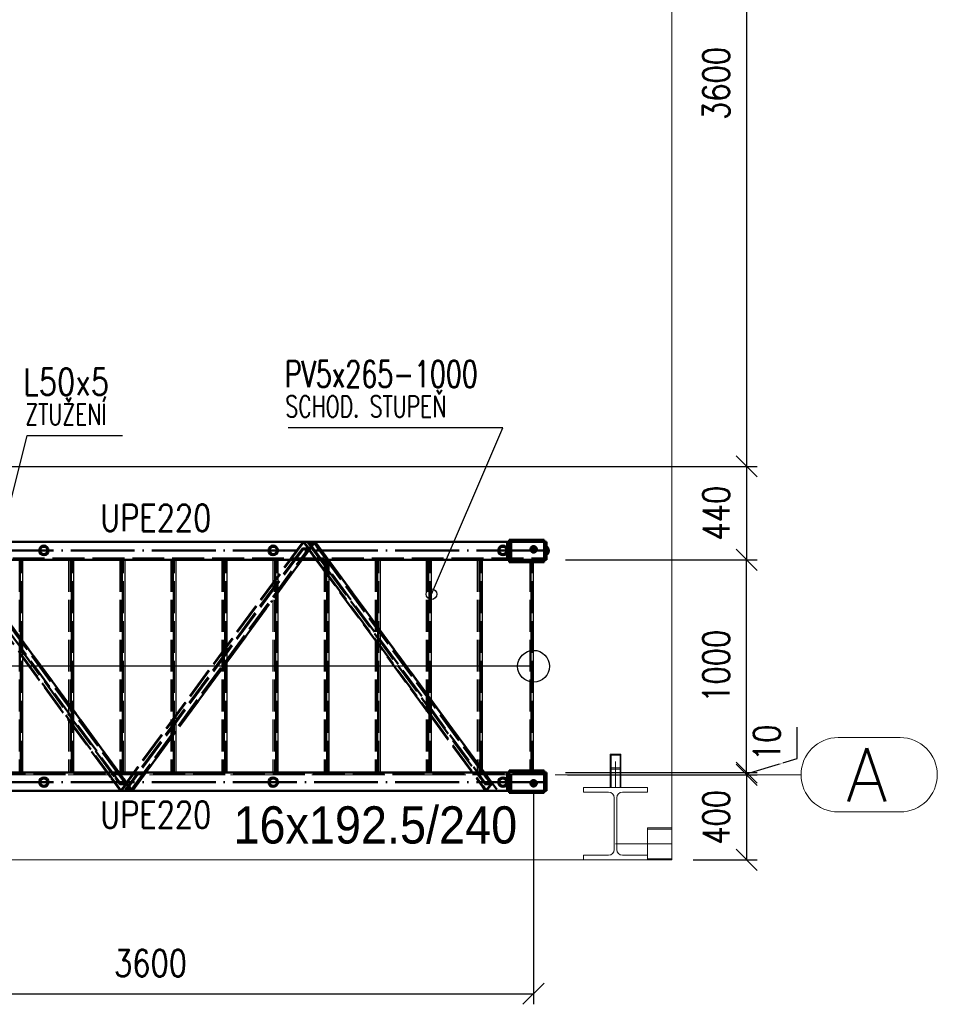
# Paper-space layout 'Layout1' of a CAD drawing. Extents: x -2 to 1033, y -36 to 596.
# Tile 34 of 89: x 171 to 257, y 383 to 476. Entities that reach past the tile are written whole.
import ezdxf

# ---------------------------------------------------------------- set-up
doc = ezdxf.new("R2010")
doc.units = 0
for name, pattern in [('ACAD_ISO02W100', [15, 12, -3]), ('ACAD_ISO04W100', [30.5, 24, -3, 0.5, -3]), ('HP_01_CER_B', [8, 5, -1, 1, -1])]:
    doc.linetypes.add(name, pattern=pattern)
doc.layers.get('0').update_dxf_attribs({"linetype": 'CONTINUOUS'})
doc.layers.get('DEFPOINTS').update_dxf_attribs({"color": 132, "linetype": 'CONTINUOUS'})
for name, color, linetype, lineweight in [('SS_1.ET-HALA_TaO-KCE_LEMOVANI', 9, 'CONTINUOUS', 13), ('SS_1.ET-HALA_TaO-LAVKA_+8.000m', 9, 'CONTINUOUS', 13), ('SS_1.ET-HALA_TaO-PODLAHA', 9, 'CONTINUOUS', 13), ('SS_1.ET-HALA_TaO-RASTR', 7, 'HP_01_CER_B', 13), ('SS_1.ET-HALA_TaO-SLOUP', 9, 'CONTINUOUS', 13), ('SS_2.ET-HALA_TaO-VESTAVBA_A1÷B2-SCHODISTE', 14, 'CONTINUOUS', 50), ('SS_2.ET-HALA_TaO-VESTAVBA_A1÷B2-SCHODISTE-PLECH', 90, 'CONTINUOUS', 25), ('SS_2.ET-HALA_TaO-VESTAVBA_A1÷B2-SCHODISTE-VYZTUHA', 132, 'CONTINUOUS', 50), ('SS_2.ET-HALA_TaO-VESTAVBA_A1÷B2-SCHODISTE-ZABRADLI', 40, 'CONTINUOUS', 50), ('SS_2.ET-HALA_TaO-VESTAVBA_A1÷B2-SCHODISTE-ZTUZENI', 162, 'CONTINUOUS', 50), ('SS_KOTY', 3, 'CONTINUOUS', 25), ('SS_POPIS_PROFILU', 13, 'CONTINUOUS', 25), ('SS_TEXT35', 2, 'CONTINUOUS', 35)]:
    doc.layers.add(name, color=color, linetype=linetype, lineweight=lineweight)
doc.styles.add('ARIAL', font='arial.ttf')
doc.styles.add('ROMANS', font='romans.shx', dxfattribs={"width": 0.8})
doc.styles.add('romans.shx', font='romans.shx', dxfattribs={"height": 5})
doc.linetypes.add('ZIGZAG', pattern='A,0.00254,-5.08,[131,ltypeshp.shx,S=5.08,R=0,X=-5.08,Y=0],-10.16,[131,ltypeshp.shx,S=5.08,R=180,X=5.08,Y=0],-5.08', length=20.32254)
doc.dimstyles.new('A-1_(2.5)_50AS', dxfattribs={"dimtxt": 2.5, "dimasz": 2, "dimexe": 1, "dimexo": 2, "dimgap": 0, "dimtad": 0, "dimdec": 1, "dimlfac": 50, "dimrnd": 1, "dimtxsty": 'ROMANS', "dimblk1": 'OBLIQUE', "dimblk2": 'OBLIQUE', "dimsah": 1, "dimcen": 2, "dimclrd": 256, "dimclre": 256, "dimclrt": 256, "dimadec": 1, "dimazin": 2, "dimtfac": 0.714286, "dimtdec": 1, "dimtmove": 0, "dimatfit": 3, "dimldrblk": 'OPEN', "dimfxl": 1, "dimtvp": 1.142857, "dimtfill": 1, "dimtolj": 1, "dimlwd": -1, "dimlwe": -1, "dimarcsym": 0})

# ---------------------------------------------------------------- blocks, each defined once
blk = doc.blocks.new('*U73')
at = {"color": 0, "linetype": 'ByBlock', "ltscale": 0.2}
blk.add_lwpolyline([(0, 0), (0, 48), (-2.121, 45.879), (0, 48), (2.121, 45.879)], dxfattribs=at)
blk.add_circle((0, 0), 1, dxfattribs=at)
blk = doc.blocks.new('_Oblique')
at = {"color": 0, "linetype": 'ByBlock', "lineweight": -2}
blk.add_line((-0.5, -0.5), (0.5, 0.5), dxfattribs=at)
blk = doc.blocks.new('*D74')
at = {"layer": 'DEFPOINTS', "color": 0, "transparency": 16777216}
for p in [(220.081, 425.102, -6151.552), (239.104, 425.102), (220.081, 405.102, -6151.552)]:
    blk.add_point(p, dxfattribs=at)
at = {"layer": 'SS_KOTY', "transparency": 16777216}
for p, q in [((222.081, 425.102), (240.104, 425.102)), ((239.104, 405.102), (239.104, 425.102)), ((222.081, 405.102), (240.104, 405.102))]:
    blk.add_line(p, q, dxfattribs=at)
at = {"layer": 'SS_KOTY', "transparency": 16777216, "xscale": 2, "yscale": 2, "zscale": 2}
for p, rotation in [((239.104, 425.102), 90), ((239.104, 405.102), 270)]:
    blk.add_blockref('_Oblique', p, dxfattribs=dict(at, rotation=rotation))
at = {"layer": 'SS_KOTY', "transparency": 16777216, "insert": (236.247, 415.102), "char_height": 2.5, "attachment_point": 5, "rotation": 90, "style": 'ROMANS', "bg_fill": 3, "box_fill_scale": 1.1, "bg_fill_color": 256, "bg_fill_true_color": 13158600, "bg_fill_transparency": 0}
blk.add_mtext('\\A1;1000', dxfattribs=at)
blk = doc.blocks.new('_OPEN')
at = {"color": 0, "linetype": 'ByBlock'}
for p, q in [((-1, 0.167), (0, 0)), ((0, 0), (-1, -0.167)), ((0, 0), (-1, 0))]:
    blk.add_line(p, q, dxfattribs=at)
blk = doc.blocks.new('*D75')
at = {"layer": 'DEFPOINTS', "color": 0, "transparency": 16777216}
for p in [(220.081, 405.102, -6151.552), (220.281, 404.902), (239.104, 404.902)]:
    blk.add_point(p, dxfattribs=at)
at = {"layer": 'SS_KOTY', "transparency": 16777216}
for p, q in [((243.854, 406.427), (243.854, 409.379)), ((239.104, 405.002), (243.854, 406.427)), ((222.081, 405.102), (240.104, 405.102)), ((222.281, 404.902), (240.104, 404.902)), ((239.104, 405.102), (239.104, 404.902))]:
    blk.add_line(p, q, dxfattribs=at)
at = {"layer": 'SS_KOTY', "transparency": 16777216, "insert": (240.997, 407.903), "char_height": 2.5, "attachment_point": 5, "rotation": 90, "style": 'ROMANS', "bg_fill": 3, "box_fill_scale": 1.1, "bg_fill_color": 256, "bg_fill_true_color": 13158600, "bg_fill_transparency": 0}
blk.add_mtext('\\A1;10', dxfattribs=at)
at = {"layer": 'SS_KOTY', "transparency": 16777216, "xscale": 2, "yscale": 2, "zscale": 2}
for p, rotation in [((239.104, 405.102), 90), ((239.104, 404.902), 270)]:
    blk.add_blockref('_Oblique', p, dxfattribs=dict(at, rotation=rotation))
blk = doc.blocks.new('*D76')
at = {"layer": 'DEFPOINTS', "color": 0, "transparency": 16777216}
for p in [(220.281, 404.902), (232.073, 396.902, -6112), (239.104, 396.902)]:
    blk.add_point(p, dxfattribs=at)
at = {"layer": 'SS_KOTY', "transparency": 16777216}
for p, q in [((222.281, 404.902), (240.104, 404.902)), ((239.104, 404.902), (239.104, 396.902)), ((234.073, 396.902), (240.104, 396.902))]:
    blk.add_line(p, q, dxfattribs=at)
at = {"layer": 'SS_KOTY', "transparency": 16777216, "xscale": 2, "yscale": 2, "zscale": 2}
for p, rotation in [((239.104, 404.902), 90), ((239.104, 396.902), 270)]:
    blk.add_blockref('_Oblique', p, dxfattribs=dict(at, rotation=rotation))
at = {"layer": 'SS_KOTY', "transparency": 16777216, "insert": (236.247, 400.902), "char_height": 2.5, "attachment_point": 5, "rotation": 90, "style": 'ROMANS', "bg_fill": 3, "box_fill_scale": 1.1, "bg_fill_color": 256, "bg_fill_true_color": 13158600, "bg_fill_transparency": 0}
blk.add_mtext('\\A1;400', dxfattribs=at)
blk = doc.blocks.new('*D77')
at = {"layer": 'DEFPOINTS', "color": 0, "transparency": 16777216}
for p in [(147.081, 405.102, -6093.5), (219.081, 405.102, -6151.15), (219.081, 384.32)]:
    blk.add_point(p, dxfattribs=at)
at = {"layer": 'SS_KOTY', "transparency": 16777216}
for p, q in [((147.081, 403.102), (147.081, 383.32)), ((219.081, 403.102), (219.081, 383.32)), ((147.081, 384.32), (219.081, 384.32))]:
    blk.add_line(p, q, dxfattribs=at)
at = {"layer": 'SS_KOTY', "transparency": 16777216, "xscale": 2, "yscale": 2, "zscale": 2, "rotation": 180}
blk.add_blockref('_Oblique', (147.081, 384.32), dxfattribs=at)
at = {"layer": 'SS_KOTY', "transparency": 16777216, "xscale": 2, "yscale": 2, "zscale": 2}
blk.add_blockref('_Oblique', (219.081, 384.32), dxfattribs=at)
at = {"layer": 'SS_KOTY', "transparency": 16777216, "insert": (183.081, 387.177), "char_height": 2.5, "attachment_point": 5, "style": 'ROMANS', "bg_fill": 3, "box_fill_scale": 1.1, "bg_fill_color": 256, "bg_fill_true_color": 13158600, "bg_fill_transparency": 0}
blk.add_mtext('\\A1;3600', dxfattribs=at)
blk = doc.blocks.new('*D86')
at = {"layer": 'DEFPOINTS', "color": 0, "transparency": 16777216}
for p in [(143.081, 505.902, -6031.8), (143.081, 433.902, -6089.55), (239.104, 433.902)]:
    blk.add_point(p, dxfattribs=at)
at = {"layer": 'SS_KOTY', "transparency": 16777216}
for p, q in [((145.081, 505.902), (240.104, 505.902)), ((239.104, 505.902), (239.104, 433.902)), ((145.081, 433.902), (240.104, 433.902))]:
    blk.add_line(p, q, dxfattribs=at)
at = {"layer": 'SS_KOTY', "transparency": 16777216, "xscale": 2, "yscale": 2, "zscale": 2}
for p, rotation in [((239.104, 505.902), 90), ((239.104, 433.902), 270)]:
    blk.add_blockref('_Oblique', p, dxfattribs=dict(at, rotation=rotation))
at = {"layer": 'SS_KOTY', "transparency": 16777216, "insert": (236.247, 469.902), "char_height": 2.5, "attachment_point": 5, "rotation": 90, "style": 'ROMANS', "bg_fill": 3, "box_fill_scale": 1.1, "bg_fill_color": 256, "bg_fill_true_color": 13158600, "bg_fill_transparency": 0}
blk.add_mtext('\\A1;3600', dxfattribs=at)
blk = doc.blocks.new('*D87')
at = {"layer": 'DEFPOINTS', "color": 0, "transparency": 16777216}
for p in [(143.081, 433.902, -6089.55), (220.081, 425.102, -6151.552), (239.104, 425.102)]:
    blk.add_point(p, dxfattribs=at)
at = {"layer": 'SS_KOTY', "transparency": 16777216}
for p, q in [((145.081, 433.902), (240.104, 433.902)), ((239.104, 433.902), (239.104, 425.102)), ((222.081, 425.102), (240.104, 425.102))]:
    blk.add_line(p, q, dxfattribs=at)
at = {"layer": 'SS_KOTY', "transparency": 16777216, "xscale": 2, "yscale": 2, "zscale": 2}
for p, rotation in [((239.104, 433.902), 90), ((239.104, 425.102), 270)]:
    blk.add_blockref('_Oblique', p, dxfattribs=dict(at, rotation=rotation))
at = {"layer": 'SS_KOTY', "transparency": 16777216, "insert": (236.247, 429.502), "char_height": 2.5, "attachment_point": 5, "rotation": 90, "style": 'ROMANS', "bg_fill": 3, "box_fill_scale": 1.1, "bg_fill_color": 256, "bg_fill_true_color": 13158600, "bg_fill_transparency": 0}
blk.add_mtext('\\A1;440', dxfattribs=at)

psp = doc.layouts.get("Layout1")

# ---------------------------------------------------------------- linework, layer by layer
at = {"layer": 'SS_1.ET-HALA_TaO-RASTR', "linetype": 'Continuous', "ltscale": 0.25}
for p, q in [((253.5214, 408.402), (247.7118, 408.402)), ((247.7118, 401.402), (253.5214, 401.402))]:
    psp.add_line(p, q, dxfattribs=at)
psp.add_arc((253.5214, 404.902), 3.5, 270, 90, dxfattribs=at)
at = {"layer": 'SS_2.ET-HALA_TaO-VESTAVBA_A1÷B2-SCHODISTE-ZTUZENI', "color": 3, "linetype": 'ACAD_ISO02W100', "ltscale": 0.25}
for p, q in [((170.7812, 416.8527), (170.8812, 416.7164)), ((170.8812, 416.7164), (175.5812, 410.3079)), ((170.7812, 416.3066), (170.8812, 416.1703)), ((209.1812, 411.2941), (209.2812, 411.1578)), ((175.5812, 410.3079), (175.6812, 410.1715)), ((209.1812, 410.8333), (209.2812, 410.697)), ((209.1812, 410.748), (209.2812, 410.6117)), ((175.5812, 409.8471), (175.6812, 409.7108))]:
    psp.add_line(p, q, dxfattribs=at)
at = {"layer": 'SS_POPIS_PROFILU', "color": 0, "linetype": 'ByBlock', "lineweight": -2}
psp.add_circle((209.4812, 421.8882), 0.5, dxfattribs=at)

# ---------------------------------------------------------------- block references
at = {"layer": 'SS_2.ET-HALA_TaO-VESTAVBA_A1÷B2-SCHODISTE-PLECH', "color": 7, "ltscale": 0.25, "xscale": 1.5, "yscale": 1.5, "zscale": 1.5, "rotation": 90}
psp.add_blockref('*U73', (219.0812, 415.102, -6151.15), dxfattribs=at)

# ---------------------------------------------------------------- texts
at = {"layer": 'SS_1.ET-HALA_TaO-RASTR', "color": 7, "style": 'romans.shx'}
psp.add_text('A', height=5, dxfattribs=at).set_placement((248.4687, 402.402))

# ---------------------------------------------------------------- dimensions: what is measured, and where the dimension line sits
at = {"layer": 'SS_KOTY'}
dim = psp.add_linear_dim(base=(239.1041, 433.902), p1=(143.0812, 505.902, -6031.8), p2=(143.0812, 433.902, -6089.55), angle=90, dimstyle='A-1_(2.5)_50AS', dxfattribs=at)
dim.commit()
dim.dimension.update_dxf_attribs({"geometry": '*D86', "text_midpoint": (236.2469, 469.902)})

# ---------------------------------------------------------------- next in the draw order: texts
at = {"layer": 'SS_POPIS_PROFILU', "color": 13, "style": 'romans.shx'}
for s, height, width, p in [('PV5x265-1000', 2.5, 0.7, (195.6866, 441.3344)), ('L50x5', 2.5, 0.8, (171.1196, 440.5916)), ('SCHOD. STUPEŇ', 2, 0.7, (195.7526, 438.5344)), ('ZTUŽENÍ', 2, 0.7, (171.3119, 437.7916))]:
    psp.add_text(s, height=height, dxfattribs=dict(at, width=width)).set_placement(p)

# ---------------------------------------------------------------- next in the draw order: dimensions: what is measured, and where the dimension line sits
at = {"layer": 'SS_KOTY'}
dim = psp.add_linear_dim(base=(239.1041, 425.102), p1=(220.0812, 405.102, -6151.5521), p2=(220.0812, 425.102, -6151.5521), angle=90, dimstyle='A-1_(2.5)_50AS', dxfattribs=at)
dim.commit()
dim.dimension.update_dxf_attribs({"geometry": '*D74', "text_midpoint": (236.2469, 415.102)})

# ---------------------------------------------------------------- next in the draw order: dimensions: what is measured, and where the dimension line sits
for base, p1, p2, picture, middle in [((239.1041, 425.102), (143.0812, 433.902, -6089.55), (220.0812, 425.102, -6151.5521), '*D87', (236.2469, 429.502)), ((239.1041, 404.902), (220.0812, 405.102, -6151.5521), (220.2812, 404.902), '*D75', (240.9969, 406.427))]:
    dim = psp.add_linear_dim(base=base, p1=p1, p2=p2, angle=90, dimstyle='A-1_(2.5)_50AS', override={"dimtmove": 1}, dxfattribs=at)
    dim.commit()
    dim.dimension.update_dxf_attribs({"geometry": picture, "text_midpoint": middle})

# ---------------------------------------------------------------- next in the draw order: linework, layer by layer
at = {"layer": 'SS_1.ET-HALA_TaO-LAVKA_+8.000m', "color": 5, "linetype": 'Continuous', "ltscale": 0.25}
for p, q in [((227.2812, 406.8491), (226.2812, 406.8491)), ((227.2012, 406.736), (226.3612, 406.736))]:
    psp.add_line(p, q, dxfattribs=at)
at = {"layer": 'SS_1.ET-HALA_TaO-RASTR', "linetype": 'Continuous', "ltscale": 0.25}
psp.add_arc((247.7118, 404.902), 3.5, 90, 270, dxfattribs=at)
at = {"layer": 'SS_2.ET-HALA_TaO-VESTAVBA_A1÷B2-SCHODISTE', "color": 1, "linetype": 'Continuous', "ltscale": 0.25}
for p, q in [((147.7046, 426.802), (220.0812, 426.802)), ((216.7812, 427.002), (220.0812, 427.002)), ((216.7812, 426.802), (216.7812, 427.002)), ((220.0812, 427.002), (220.0812, 426.802)), ((220.0812, 426.802), (220.2812, 426.802)), ((220.0812, 426.802), (220.0812, 426.447)), ((220.2812, 426.3932), (220.2812, 426.802)), ((147.7046, 425.102), (220.0812, 425.102)), ((220.0812, 425.557), (220.0812, 425.102)), ((220.0812, 425.102), (220.2812, 425.102)), ((220.0812, 425.102), (220.0812, 424.902)), ((220.2812, 425.102), (220.2812, 425.6107)), ((219.0812, 424.902), (220.0812, 424.902))]:
    psp.add_line(p, q, dxfattribs=at)
at = {"layer": 'SS_2.ET-HALA_TaO-VESTAVBA_A1÷B2-SCHODISTE', "color": 3, "linetype": 'ACAD_ISO02W100', "ltscale": 0.25}
for p, q in [((216.5995, 426.802), (216.5995, 425.102)), ((216.7812, 424.902), (216.7812, 426.802)), ((216.9831, 425.232), (216.9831, 426.802)), ((218.9427, 426.3419), (218.8042, 426.102)), ((218.8042, 426.102), (218.9427, 425.8621)), ((219.2197, 426.3419), (218.9427, 426.3419)), ((218.9427, 425.8621), (219.2197, 425.8621)), ((219.3582, 426.102), (219.2197, 426.3419)), ((219.2197, 425.8621), (219.3582, 426.102)), ((220.0812, 426.447), (220.0812, 425.557)), ((220.2812, 425.6107), (220.2812, 426.3932)), ((147.6202, 425.232), (220.0812, 425.232)), ((219.0812, 424.902), (216.7812, 424.902))]:
    psp.add_line(p, q, dxfattribs=at)
at = {"layer": 'SS_2.ET-HALA_TaO-VESTAVBA_A1÷B2-SCHODISTE', "color": 7, "linetype": 'ACAD_ISO04W100', "ltscale": 0.25}
for p, q in [((218.7812, 426.102), (219.3812, 426.102)), ((218.9212, 426.102), (219.2412, 426.102)), ((219.0812, 426.402), (219.0812, 425.802)), ((219.0812, 426.262), (219.0812, 425.942))]:
    psp.add_line(p, q, dxfattribs=at)
at = {"layer": 'SS_2.ET-HALA_TaO-VESTAVBA_A1÷B2-SCHODISTE', "color": 3, "linetype": 'ACAD_ISO02W100', "ltscale": 0.25}
for radius in [0.3, 0.18, 0.16]:
    psp.add_circle((219.0812, 426.102), radius, dxfattribs=at)
at = {"layer": 'SS_2.ET-HALA_TaO-VESTAVBA_A1÷B2-SCHODISTE-ZABRADLI', "color": 7, "linetype": 'ACAD_ISO04W100', "ltscale": 0.25}
psp.add_line((219.6994, 426.002), (147.4579, 426.002), dxfattribs=at)
at = {"layer": 'SS_2.ET-HALA_TaO-VESTAVBA_A1÷B2-SCHODISTE-ZABRADLI', "color": 3, "linetype": 'ACAD_ISO02W100', "ltscale": 0.25}
for p, q in [((172.636, 426.1723), (172.6021, 426.002)), ((172.6021, 426.002), (172.636, 425.8317)), ((172.7325, 426.3166), (172.636, 426.1723)), ((172.7021, 426.002), (172.7284, 426.134)), ((172.7284, 425.87), (172.7021, 426.002)), ((172.7284, 426.134), (172.8032, 426.2459)), ((172.8032, 425.758), (172.7284, 425.87)), ((172.7325, 426.3166), (172.8768, 426.4131)), ((172.8032, 426.2459), (172.9151, 426.3207)), ((173.0471, 426.447), (172.8768, 426.4131)), ((172.9151, 426.3207), (173.0471, 426.347)), ((173.2174, 426.4131), (173.0471, 426.447)), ((173.0471, 426.347), (173.1791, 426.3207)), ((173.1791, 426.3207), (173.2911, 426.2459)), ((173.2174, 426.4131), (173.3618, 426.3166)), ((173.2911, 426.2459), (173.3659, 426.134)), ((173.3659, 425.87), (173.2911, 425.758)), ((173.4582, 426.1723), (173.3618, 426.3166)), ((173.3659, 426.134), (173.3921, 426.002)), ((173.3921, 426.002), (173.3659, 425.87)), ((173.4921, 426.002), (173.4582, 426.1723)), ((173.4582, 425.8317), (173.4921, 426.002)), ((194.2028, 426.1723), (194.169, 426.002)), ((194.169, 426.002), (194.2028, 425.8317)), ((194.2993, 426.3166), (194.2028, 426.1723)), ((194.269, 426.002), (194.2952, 426.134)), ((194.2952, 425.87), (194.269, 426.002)), ((194.2952, 426.134), (194.37, 426.2459)), ((194.37, 425.758), (194.2952, 425.87)), ((194.2993, 426.3166), (194.4437, 426.4131)), ((194.37, 426.2459), (194.4819, 426.3207)), ((194.614, 426.447), (194.4437, 426.4131)), ((194.4819, 426.3207), (194.614, 426.347)), ((194.7843, 426.4131), (194.614, 426.447)), ((194.614, 426.347), (194.746, 426.3207)), ((194.746, 426.3207), (194.8579, 426.2459)), ((194.7843, 426.4131), (194.9286, 426.3166)), ((194.8204, 426.389), (194.7843, 426.4131)), ((194.8579, 426.2459), (194.9327, 426.134)), ((194.9327, 425.87), (194.8579, 425.758)), ((195.0251, 426.1723), (194.9286, 426.3166)), ((194.9327, 426.134), (194.959, 426.002)), ((194.959, 426.002), (194.9327, 425.87)), ((195.059, 426.002), (195.0251, 426.1723)), ((195.0251, 425.8317), (195.059, 426.002)), ((215.7697, 426.1723), (215.7358, 426.002)), ((215.7358, 426.002), (215.7697, 425.8317)), ((215.8661, 426.3166), (215.7697, 426.1723)), ((215.8358, 426.002), (215.8621, 426.134)), ((215.8621, 425.87), (215.8358, 426.002)), ((215.8621, 426.134), (215.9369, 426.2459)), ((215.9369, 425.758), (215.8621, 425.87)), ((215.8661, 426.3166), (216.0105, 426.4131)), ((215.9369, 426.2459), (216.0488, 426.3207)), ((216.1808, 426.447), (216.0105, 426.4131)), ((216.0488, 426.3207), (216.1808, 426.347)), ((216.3511, 426.4131), (216.1808, 426.447)), ((216.1808, 426.347), (216.3128, 426.3207)), ((216.3128, 426.3207), (216.4248, 426.2459)), ((216.3511, 426.4131), (216.4955, 426.3166)), ((216.3872, 426.389), (216.3511, 426.4131)), ((216.4248, 426.2459), (216.4995, 426.134)), ((216.4995, 425.87), (216.4248, 425.758)), ((216.5919, 426.1723), (216.4955, 426.3166)), ((216.4995, 426.134), (216.5258, 426.002)), ((216.5258, 426.002), (216.4995, 425.87)), ((216.6258, 426.002), (216.5919, 426.1723)), ((216.5919, 425.8317), (216.6258, 426.002)), ((172.636, 425.8317), (172.7325, 425.6873)), ((172.8768, 425.5909), (172.7325, 425.6873)), ((172.9151, 425.6832), (172.8032, 425.758)), ((172.8768, 425.5909), (173.0471, 425.557)), ((173.0471, 425.657), (172.9151, 425.6832)), ((173.1791, 425.6832), (173.0471, 425.657)), ((173.0471, 425.557), (173.2174, 425.5909)), ((173.2911, 425.758), (173.1791, 425.6832)), ((173.3618, 425.6873), (173.2174, 425.5909)), ((173.3618, 425.6873), (173.4582, 425.8317)), ((194.2028, 425.8317), (194.2993, 425.6873)), ((194.4437, 425.5909), (194.2993, 425.6873)), ((194.4819, 425.6832), (194.37, 425.758)), ((194.4076, 425.615), (194.4437, 425.5909)), ((194.4437, 425.5909), (194.614, 425.557)), ((194.614, 425.657), (194.4819, 425.6832)), ((194.746, 425.6832), (194.614, 425.657)), ((194.614, 425.557), (194.7843, 425.5909)), ((194.8579, 425.758), (194.746, 425.6832)), ((194.9286, 425.6873), (194.7843, 425.5909)), ((194.9286, 425.6873), (195.0251, 425.8317)), ((215.7697, 425.8317), (215.8661, 425.6873)), ((216.0105, 425.5909), (215.8661, 425.6873)), ((216.0488, 425.6832), (215.9369, 425.758)), ((215.9744, 425.615), (216.0105, 425.5909)), ((216.0105, 425.5909), (216.1808, 425.557)), ((216.1808, 425.657), (216.0488, 425.6832)), ((216.3128, 425.6832), (216.1808, 425.657)), ((216.1808, 425.557), (216.3511, 425.5909)), ((216.4248, 425.758), (216.3128, 425.6832)), ((216.4955, 425.6873), (216.3511, 425.5909)), ((216.4955, 425.6873), (216.5919, 425.8317))]:
    psp.add_line(p, q, dxfattribs=at)
at = {"layer": 'SS_2.ET-HALA_TaO-VESTAVBA_A1÷B2-SCHODISTE-ZABRADLI', "color": 7, "linetype": 'ACAD_ISO04W100', "ltscale": 0.25, "extrusion": (2.44929e-16, -1, -2.44929e-16)}
psp.add_arc((219.0612, 0, -426.002), 1.02, 0, 51.267481, dxfattribs=at)
at = {"layer": 'SS_2.ET-HALA_TaO-VESTAVBA_A1÷B2-SCHODISTE-ZABRADLI', "color": 1, "linetype": 'Continuous', "ltscale": 0.25}
psp.add_arc((220.0812, 426.002), 0.445, 270, 90, dxfattribs=at)
at = {"layer": 'SS_2.ET-HALA_TaO-VESTAVBA_A1÷B2-SCHODISTE-ZTUZENI', "color": 3, "linetype": 'ACAD_ISO02W100', "ltscale": 0.25}
for p, q in [((197.9187, 426.1855), (197.4072, 426.802)), ((197.8124, 426.389), (197.4697, 426.802)), ((197.9148, 426.802), (197.8579, 426.7335)), ((198.5405, 426.802), (197.9721, 426.117)), ((198.8433, 426.389), (198.5405, 426.802)), ((197.4124, 426.117), (197.3555, 426.1855)), ((197.9187, 426.1855), (197.3555, 426.1855)), ((197.9095, 426.117), (197.4124, 426.117)), ((197.868, 426.322), (197.8124, 426.389)), ((197.8579, 426.7335), (198.1106, 426.389)), ((198.421, 426.7335), (197.8579, 426.7335)), ((197.9012, 426.282), (197.868, 426.322)), ((198.0381, 426.117), (197.9012, 426.282)), ((198.421, 426.7335), (197.9095, 426.117)), ((197.9095, 426.117), (198.1992, 425.722)), ((197.9721, 426.117), (197.9095, 426.117)), ((197.9721, 426.117), (198.2618, 425.722)), ((198.0381, 426.117), (197.9721, 426.117)), ((198.1106, 426.389), (198.1221, 426.3732)), ((198.1221, 426.3732), (198.1891, 426.282)), ((198.1891, 426.282), (198.5998, 425.722)), ((198.6737, 426.389), (198.421, 426.7335)), ((198.7522, 426.282), (198.6737, 426.389)), ((199.1629, 425.722), (198.7522, 426.282)), ((198.9218, 426.282), (198.8433, 426.389)), ((199.3325, 425.722), (198.9218, 426.282)), ((164.017, 425.615), (175.5812, 409.8471)), ((198.1993, 425.722), (198.2286, 425.682)), ((198.2286, 425.682), (198.2777, 425.615)), ((198.2618, 425.722), (198.2912, 425.682)), ((198.2777, 425.615), (198.5586, 425.232)), ((198.2912, 425.682), (198.3403, 425.615)), ((198.3403, 425.615), (199.5812, 423.923)), ((198.5586, 425.232), (198.654, 425.102)), ((198.5998, 425.722), (198.6782, 425.615)), ((198.654, 425.102), (209.1812, 410.748)), ((198.6782, 425.615), (199.5812, 424.3838)), ((199.2414, 425.615), (199.1629, 425.722)), ((199.6176, 425.102), (199.2414, 425.615)), ((199.411, 425.615), (199.3325, 425.722)), ((199.6812, 425.0152), (199.6176, 425.102)), ((199.5812, 424.3838), (199.6812, 424.2474)), ((199.6812, 424.2474), (209.1812, 411.2941)), ((199.5812, 423.923), (199.6812, 423.7866)), ((199.6812, 423.7866), (209.1812, 410.8334))]:
    psp.add_line(p, q, dxfattribs=at)
at = {"layer": 'SS_POPIS_PROFILU', "color": 13}
for points in [[(209.4812, 421.8882), (216.1832, 437.5344), (196.0165, 437.5344)], [(167.5681, 421.2338), (171.4967, 436.7916), (180.4491, 436.7916)]]:
    psp.add_lwpolyline(points, dxfattribs=at)

# ---------------------------------------------------------------- next in the draw order: texts
at = {"layer": 'SS_POPIS_PROFILU', "color": 13, "style": 'romans.shx', "width": 0.8}
psp.add_text('UPE220', height=2.5, dxfattribs=at).set_placement((178.3389, 427.802))

# ---------------------------------------------------------------- next in the draw order: dimensions: what is measured, and where the dimension line sits
at = {"layer": 'SS_KOTY'}
dim = psp.add_linear_dim(base=(239.1041, 396.902), p1=(220.2812, 404.902), p2=(232.0726, 396.902, -6112), angle=90, dimstyle='A-1_(2.5)_50AS', override={"dimtmove": 1}, dxfattribs=at)
dim.commit()
dim.dimension.update_dxf_attribs({"geometry": '*D76', "text_midpoint": (236.2469, 400.902)})

# ---------------------------------------------------------------- next in the draw order: linework, layer by layer
at = {"layer": 'SS_1.ET-HALA_TaO-KCE_LEMOVANI', "color": 5, "linetype": 'Continuous', "ltscale": 0.25}
for p, q in [((232.0726, 399.902), (229.7812, 399.902)), ((229.7812, 399.902), (229.7812, 397.332)), ((229.7812, 396.902), (232.0726, 396.902))]:
    psp.add_line(p, q, dxfattribs=at)
at = {"layer": 'SS_1.ET-HALA_TaO-KCE_LEMOVANI', "color": 9, "linetype": 'ACAD_ISO02W100', "ltscale": 0.25}
for p, q in [((232.0726, 399.802), (229.7812, 399.802)), ((229.7812, 397.002), (232.0726, 397.002))]:
    psp.add_line(p, q, dxfattribs=at)
at = {"layer": 'SS_1.ET-HALA_TaO-KCE_LEMOVANI', "color": 9, "linetype": 'ZIGZAG', "ltscale": 0.25}
psp.add_line((232.0726, 396.902), (232.0726, 399.902), dxfattribs=at)
at = {"layer": 'SS_1.ET-HALA_TaO-KCE_LEMOVANI', "color": 9, "linetype": 'ACAD_ISO04W100', "ltscale": 0.25}
psp.add_line((226.7812, 398.402), (232.0726, 398.402), dxfattribs=at)
at = {"layer": 'SS_1.ET-HALA_TaO-LAVKA_+8.000m', "color": 5, "linetype": 'Continuous', "ltscale": 0.25}
for p, q in [((226.2812, 405.4349), (226.2812, 406.8491)), ((226.3612, 405.548), (226.3612, 406.736)), ((227.2012, 406.736), (227.2012, 405.548)), ((227.2812, 405.4349), (227.2812, 406.8491)), ((227.2012, 405.548), (226.3612, 405.548)), ((227.2812, 405.4349), (226.2812, 405.4349)), ((226.2812, 403.702), (226.2812, 405.4349)), ((227.2812, 403.702), (227.2812, 405.4349))]:
    psp.add_line(p, q, dxfattribs=at)
at = {"layer": 'SS_1.ET-HALA_TaO-LAVKA_+8.000m', "color": 9, "linetype": 'ACAD_ISO02W100', "ltscale": 0.25}
for p, q in [((226.3612, 405.548), (226.3612, 403.702)), ((227.2012, 403.702), (227.2012, 405.548))]:
    psp.add_line(p, q, dxfattribs=at)
at = {"layer": 'SS_1.ET-HALA_TaO-LAVKA_+8.000m', "color": 9, "linetype": 'ACAD_ISO04W100', "ltscale": 0.25}
psp.add_line((226.7812, 406.142), (226.7812, 403.702), dxfattribs=at)
at = {"layer": 'SS_1.ET-HALA_TaO-PODLAHA', "linetype": 'ZIGZAG', "ltscale": 0.25}
psp.add_line((232.0726, 399.902), (232.0726, 537.9573), dxfattribs=at)
at = {"layer": 'SS_1.ET-HALA_TaO-RASTR', "linetype": 'ACAD_ISO04W100', "ltscale": 0.25}
for p, q in [((237.0726, 404.902), (239.2118, 404.902)), ((239.2118, 404.902), (244.2118, 404.902))]:
    psp.add_line(p, q, dxfattribs=at)
at = {"layer": 'SS_1.ET-HALA_TaO-SLOUP', "color": 5, "linetype": 'Continuous', "ltscale": 0.25}
for p, q in [((229.7812, 403.702), (223.7812, 403.702)), ((223.7812, 403.702), (223.7812, 403.272)), ((229.7812, 403.702), (229.7812, 403.272)), ((223.7812, 403.272), (226.1212, 403.272)), ((226.6612, 402.732), (226.6612, 397.872)), ((226.9012, 397.872), (226.9012, 402.732)), ((227.4412, 403.272), (229.7812, 403.272)), ((226.1212, 397.332), (223.7812, 397.332)), ((223.7812, 397.332), (223.7812, 396.902)), ((229.7812, 397.332), (227.4412, 397.332)), ((229.7812, 397.332), (229.7812, 396.902)), ((223.7812, 396.902), (229.7812, 396.902))]:
    psp.add_line(p, q, dxfattribs=at)
at = {"layer": 'SS_1.ET-HALA_TaO-SLOUP', "color": 5, "linetype": 'Continuous', "ltscale": 0.25, "extrusion": (-2.99952e-32, 2.44929e-16, -1)}
for centre, start, end in [((-226.1212, 402.732), 90, 180), ((-227.4412, 402.732), 0, 90)]:
    psp.add_arc(centre, 0.54, start, end, dxfattribs=at)
at = {"layer": 'SS_1.ET-HALA_TaO-SLOUP', "color": 5, "linetype": 'Continuous', "ltscale": 0.25, "extrusion": (5.58111e-14, -1.34495e-13, -1)}
psp.add_arc((-226.1212, 397.872), 0.54, 180, 270, dxfattribs=at)
at = {"layer": 'SS_1.ET-HALA_TaO-SLOUP', "color": 5, "linetype": 'Continuous', "ltscale": 0.25, "extrusion": (-1.3474e-13, -5.55662e-14, -1)}
psp.add_arc((-227.4412, 397.872), 0.54, 270, 0, dxfattribs=at)

# ---------------------------------------------------------------- next in the draw order: dimensions: what is measured, and where the dimension line sits
at = {"layer": 'SS_KOTY'}
dim = psp.add_linear_dim(base=(219.0812, 384.32), p1=(147.0812, 405.102, -6093.5), p2=(219.0812, 405.102, -6151.15), dimstyle='A-1_(2.5)_50AS', dxfattribs=at)
dim.commit()
dim.dimension.update_dxf_attribs({"geometry": '*D77', "text_midpoint": (183.0812, 387.1771)})

# ---------------------------------------------------------------- next in the draw order: linework, layer by layer
at = {"layer": 'SS_1.ET-HALA_TaO-PODLAHA', "ltscale": 0.25}
psp.add_line((116.0812, 396.902), (223.7812, 396.902), dxfattribs=at)
at = {"layer": 'SS_1.ET-HALA_TaO-RASTR', "linetype": 'ACAD_ISO04W100', "ltscale": 0.25}
psp.add_line((99.1005, 404.902), (237.0726, 404.902), dxfattribs=at)
at = {"layer": 'SS_2.ET-HALA_TaO-VESTAVBA_A1÷B2-SCHODISTE', "color": 3, "linetype": 'ACAD_ISO02W100', "ltscale": 0.25}
for p, q in [((220.0812, 404.972), (147.6202, 404.972)), ((216.5995, 405.102), (216.5995, 403.402)), ((216.7812, 405.302), (219.0812, 405.302)), ((216.7812, 403.402), (216.7812, 405.302)), ((216.9831, 403.402), (216.9831, 404.972)), ((220.0812, 404.647), (220.0812, 403.757)), ((220.2812, 403.8107), (220.2812, 404.5932)), ((218.9427, 404.3419), (218.8042, 404.102)), ((218.8042, 404.102), (218.9427, 403.8621)), ((219.2197, 404.3419), (218.9427, 404.3419)), ((218.9427, 403.8621), (219.2197, 403.8621)), ((219.3582, 404.102), (219.2197, 404.3419)), ((219.2197, 403.8621), (219.3582, 404.102))]:
    psp.add_line(p, q, dxfattribs=at)
at = {"layer": 'SS_2.ET-HALA_TaO-VESTAVBA_A1÷B2-SCHODISTE', "color": 1, "linetype": 'Continuous', "ltscale": 0.25}
for p, q in [((220.0812, 405.102), (147.7046, 405.102)), ((220.0812, 405.302), (219.0812, 405.302)), ((220.0812, 405.302), (220.0812, 405.102)), ((220.2812, 405.102), (220.0812, 405.102)), ((220.0812, 405.102), (220.0812, 404.647)), ((220.2812, 404.5932), (220.2812, 405.102)), ((220.0812, 403.757), (220.0812, 403.402)), ((220.2812, 403.402), (220.2812, 403.8107)), ((220.0812, 403.402), (147.7046, 403.402)), ((216.7812, 403.202), (216.7812, 403.402)), ((216.7812, 403.202), (220.0812, 403.202)), ((220.2812, 403.402), (220.0812, 403.402)), ((220.0812, 403.402), (220.0812, 403.202))]:
    psp.add_line(p, q, dxfattribs=at)
at = {"layer": 'SS_2.ET-HALA_TaO-VESTAVBA_A1÷B2-SCHODISTE', "color": 7, "linetype": 'ACAD_ISO04W100', "ltscale": 0.25}
for p, q in [((218.7812, 404.102), (219.3812, 404.102)), ((218.9212, 404.102), (219.2412, 404.102)), ((219.0812, 404.402), (219.0812, 403.802)), ((219.0812, 404.262), (219.0812, 403.942))]:
    psp.add_line(p, q, dxfattribs=at)
at = {"layer": 'SS_2.ET-HALA_TaO-VESTAVBA_A1÷B2-SCHODISTE', "color": 3, "linetype": 'ACAD_ISO02W100', "ltscale": 0.25}
for radius in [0.3, 0.18, 0.16]:
    psp.add_circle((219.0812, 404.102), radius, dxfattribs=at)
at = {"layer": 'SS_2.ET-HALA_TaO-VESTAVBA_A1÷B2-SCHODISTE-PLECH', "color": 1, "linetype": 'Continuous', "ltscale": 0.25}
for p, q in [((171.0812, 405.102), (171.0812, 425.102)), ((175.8812, 405.102), (175.8812, 425.102)), ((180.6812, 405.102), (180.6812, 425.102)), ((185.4812, 405.102), (185.4812, 425.102)), ((190.2812, 405.102), (190.2812, 425.102)), ((195.0812, 405.102), (195.0812, 425.102)), ((199.8812, 405.102), (199.8812, 425.102)), ((204.6812, 405.102), (204.6812, 425.102)), ((209.4812, 405.102), (209.4812, 425.102)), ((214.2812, 405.102), (214.2812, 425.102)), ((219.0812, 405.102), (219.0812, 425.102))]:
    psp.add_line(p, q, dxfattribs=at)
at = {"layer": 'SS_2.ET-HALA_TaO-VESTAVBA_A1÷B2-SCHODISTE-PLECH', "color": 3, "linetype": 'ACAD_ISO02W100', "ltscale": 0.25}
for p, q in [((175.3812, 425.102), (175.3812, 405.102)), ((180.1812, 425.102), (180.1812, 405.102)), ((184.9812, 425.102), (184.9812, 405.102)), ((189.7812, 425.102), (189.7812, 405.102)), ((194.5812, 425.102), (194.5812, 405.102)), ((199.3812, 425.102), (199.3812, 405.102)), ((204.1812, 425.102), (204.1812, 405.102)), ((208.9812, 425.102), (208.9812, 405.102)), ((213.7812, 425.102), (213.7812, 405.102))]:
    psp.add_line(p, q, dxfattribs=at)
at = {"layer": 'SS_2.ET-HALA_TaO-VESTAVBA_A1÷B2-SCHODISTE-VYZTUHA', "color": 3, "linetype": 'ACAD_ISO02W100', "ltscale": 0.25}
for p, q in [((170.7812, 425.102), (170.7812, 405.102)), ((170.8812, 405.102), (170.8812, 425.102)), ((175.5812, 425.102), (175.5812, 405.102)), ((175.6812, 405.102), (175.6812, 425.102)), ((180.3812, 425.102), (180.3812, 405.102)), ((180.4812, 405.102), (180.4812, 425.102)), ((185.1812, 425.102), (185.1812, 405.102)), ((185.2812, 405.102), (185.2812, 425.102)), ((189.9812, 425.102), (189.9812, 405.102)), ((190.0812, 405.102), (190.0812, 425.102)), ((194.7812, 425.102), (194.7812, 405.102)), ((194.8812, 405.102), (194.8812, 425.102)), ((199.5812, 425.102), (199.5812, 405.102)), ((199.6812, 405.102), (199.6812, 425.102)), ((204.3812, 425.102), (204.3812, 405.102)), ((204.4812, 405.102), (204.4812, 425.102)), ((209.1812, 425.102), (209.1812, 405.102)), ((209.2812, 405.102), (209.2812, 425.102)), ((213.9812, 425.102), (213.9812, 405.102)), ((214.0812, 405.102), (214.0812, 425.102)), ((218.7812, 425.102), (218.7812, 405.102)), ((218.8812, 405.102), (218.8812, 425.102))]:
    psp.add_line(p, q, dxfattribs=at)
at = {"layer": 'SS_2.ET-HALA_TaO-VESTAVBA_A1÷B2-SCHODISTE-ZABRADLI', "color": 3, "linetype": 'ACAD_ISO02W100', "ltscale": 0.25}
for p, q in [((172.7325, 404.5166), (172.8768, 404.6131)), ((173.0471, 404.647), (172.8768, 404.6131)), ((173.2174, 404.6131), (173.0471, 404.647)), ((173.2174, 404.6131), (173.3618, 404.5166)), ((173.2535, 404.589), (173.2174, 404.6131)), ((194.2993, 404.5166), (194.4437, 404.6131)), ((194.614, 404.647), (194.4437, 404.6131)), ((194.7843, 404.6131), (194.614, 404.647)), ((194.7843, 404.6131), (194.9286, 404.5166)), ((194.8204, 404.589), (194.7843, 404.6131)), ((215.8661, 404.5166), (216.0105, 404.6131)), ((216.1808, 404.647), (216.0105, 404.6131)), ((216.3511, 404.6131), (216.1808, 404.647)), ((216.3511, 404.6131), (216.4955, 404.5166)), ((216.3872, 404.589), (216.3511, 404.6131)), ((172.636, 404.3723), (172.6021, 404.202)), ((172.6021, 404.202), (172.636, 404.0317)), ((172.7325, 404.5166), (172.636, 404.3723)), ((172.636, 404.0317), (172.7325, 403.8873)), ((172.7021, 404.202), (172.7284, 404.334)), ((172.7284, 404.07), (172.7021, 404.202)), ((172.7284, 404.334), (172.8032, 404.4459)), ((172.8032, 403.958), (172.7284, 404.07)), ((172.8768, 403.7909), (172.7325, 403.8873)), ((172.8032, 404.4459), (172.9151, 404.5207)), ((172.9151, 403.8832), (172.8032, 403.958)), ((172.8407, 403.815), (172.8768, 403.7909)), ((172.8768, 403.7909), (173.0471, 403.757)), ((172.9151, 404.5207), (173.0471, 404.547)), ((173.0471, 403.857), (172.9151, 403.8832)), ((173.0471, 404.547), (173.1791, 404.5207)), ((173.1791, 403.8832), (173.0471, 403.857)), ((173.0471, 403.757), (173.2174, 403.7909)), ((173.1791, 404.5207), (173.2911, 404.4459)), ((173.2911, 403.958), (173.1791, 403.8832)), ((173.3618, 403.8873), (173.2174, 403.7909)), ((173.2911, 404.4459), (173.3659, 404.334)), ((173.3659, 404.07), (173.2911, 403.958)), ((173.4582, 404.3723), (173.3618, 404.5166)), ((173.3618, 403.8873), (173.4582, 404.0317)), ((173.3659, 404.334), (173.3921, 404.202)), ((173.3921, 404.202), (173.3659, 404.07)), ((173.4921, 404.202), (173.4582, 404.3723)), ((173.4582, 404.0317), (173.4921, 404.202)), ((194.2028, 404.3723), (194.169, 404.202)), ((194.169, 404.202), (194.2028, 404.0317)), ((194.2993, 404.5166), (194.2028, 404.3723)), ((194.2028, 404.0317), (194.2993, 403.8873)), ((194.269, 404.202), (194.2952, 404.334)), ((194.2952, 404.07), (194.269, 404.202)), ((194.2952, 404.334), (194.37, 404.4459)), ((194.37, 403.958), (194.2952, 404.07)), ((194.4437, 403.7909), (194.2993, 403.8873)), ((194.37, 404.4459), (194.4819, 404.5207)), ((194.4819, 403.8832), (194.37, 403.958)), ((194.4076, 403.815), (194.4437, 403.7909)), ((194.4437, 403.7909), (194.614, 403.757)), ((194.4819, 404.5207), (194.614, 404.547)), ((194.614, 403.857), (194.4819, 403.8832)), ((194.614, 404.547), (194.746, 404.5207)), ((194.746, 403.8832), (194.614, 403.857)), ((194.614, 403.757), (194.7843, 403.7909)), ((194.746, 404.5207), (194.8579, 404.4459)), ((194.8579, 403.958), (194.746, 403.8832)), ((194.9286, 403.8873), (194.7843, 403.7909)), ((194.8579, 404.4459), (194.9327, 404.334)), ((194.9327, 404.07), (194.8579, 403.958)), ((195.0251, 404.3723), (194.9286, 404.5166)), ((194.9286, 403.8873), (195.0251, 404.0317)), ((194.9327, 404.334), (194.959, 404.202)), ((194.959, 404.202), (194.9327, 404.07)), ((195.059, 404.202), (195.0251, 404.3723)), ((195.0251, 404.0317), (195.059, 404.202)), ((215.7697, 404.3723), (215.7358, 404.202)), ((215.7358, 404.202), (215.7697, 404.0317)), ((215.8661, 404.5166), (215.7697, 404.3723)), ((215.7697, 404.0317), (215.8661, 403.8873)), ((215.8358, 404.202), (215.8621, 404.334)), ((215.8621, 404.07), (215.8358, 404.202)), ((215.8621, 404.334), (215.9369, 404.4459)), ((215.9369, 403.958), (215.8621, 404.07)), ((216.0105, 403.7909), (215.8661, 403.8873)), ((215.9369, 404.4459), (216.0488, 404.5207)), ((216.0488, 403.8832), (215.9369, 403.958)), ((215.9744, 403.815), (216.0105, 403.7909)), ((216.0105, 403.7909), (216.1808, 403.757)), ((216.0488, 404.5207), (216.1808, 404.547)), ((216.1808, 403.857), (216.0488, 403.8832)), ((216.1808, 404.547), (216.3128, 404.5207)), ((216.3128, 403.8832), (216.1808, 403.857)), ((216.1808, 403.757), (216.3511, 403.7909)), ((216.3128, 404.5207), (216.4248, 404.4459)), ((216.4248, 403.958), (216.3128, 403.8832)), ((216.4955, 403.8873), (216.3511, 403.7909)), ((216.4248, 404.4459), (216.4995, 404.334)), ((216.4995, 404.07), (216.4248, 403.958)), ((216.5919, 404.3723), (216.4955, 404.5166)), ((216.4955, 403.8873), (216.5919, 404.0317)), ((216.4995, 404.334), (216.5258, 404.202)), ((216.5258, 404.202), (216.4995, 404.07)), ((216.6258, 404.202), (216.5919, 404.3723)), ((216.5919, 404.0317), (216.6258, 404.202))]:
    psp.add_line(p, q, dxfattribs=at)
at = {"layer": 'SS_2.ET-HALA_TaO-VESTAVBA_A1÷B2-SCHODISTE-ZABRADLI', "color": 7, "linetype": 'ACAD_ISO04W100', "ltscale": 0.25}
psp.add_line((219.6994, 404.202), (147.4579, 404.202), dxfattribs=at)
at = {"layer": 'SS_2.ET-HALA_TaO-VESTAVBA_A1÷B2-SCHODISTE-ZABRADLI', "color": 7, "linetype": 'ACAD_ISO04W100', "ltscale": 0.25, "extrusion": (2.44929e-16, -1, -2.44929e-16)}
psp.add_arc((219.0612, 0, -404.202), 1.02, 0, 51.267481, dxfattribs=at)
at = {"layer": 'SS_2.ET-HALA_TaO-VESTAVBA_A1÷B2-SCHODISTE-ZTUZENI', "color": 3, "linetype": 'ACAD_ISO02W100', "ltscale": 0.25}
for p, q in [((180.2507, 404.087), (163.5914, 426.802)), ((197.4072, 426.802), (180.7479, 404.087)), ((197.4697, 426.802), (180.8105, 404.087)), ((197.9148, 426.802), (214.574, 404.087)), ((197.4124, 426.117), (180.7531, 403.402)), ((197.3555, 426.1855), (180.9605, 403.8307)), ((181.2594, 403.4705), (197.9187, 426.1855)), ((181.3788, 403.402), (198.0381, 426.117)), ((180.3386, 404.589), (164.918, 425.615)), ((180.5082, 404.589), (165.0877, 425.615)), ((214.8315, 404.589), (199.411, 425.615)), ((214.2812, 405.1081), (199.6812, 425.0152)), ((170.8812, 416.1703), (179.375, 404.589)), ((209.2812, 411.1578), (213.7226, 405.102)), ((175.6812, 410.1715), (179.7755, 404.589)), ((209.2812, 410.697), (213.7608, 404.589)), ((209.2812, 410.6117), (213.6983, 404.589)), ((175.6812, 409.7108), (179.4375, 404.589)), ((179.375, 404.589), (179.4534, 404.482)), ((179.4375, 404.589), (179.516, 404.482)), ((179.7755, 404.589), (179.8246, 404.522)), ((180.3877, 404.522), (180.3386, 404.589)), ((180.5574, 404.522), (180.5082, 404.589)), ((213.6983, 404.589), (213.7768, 404.482)), ((213.7226, 405.102), (213.8179, 404.972)), ((213.7608, 404.589), (213.8393, 404.482)), ((213.8179, 404.972), (214.0988, 404.589)), ((214.0988, 404.589), (214.1479, 404.522)), ((214.2857, 405.102), (214.2812, 405.1081)), ((214.6619, 404.589), (214.2857, 405.102)), ((214.711, 404.522), (214.6619, 404.589)), ((214.8807, 404.522), (214.8315, 404.589)), ((179.4534, 404.482), (179.8641, 403.922)), ((179.516, 404.482), (179.9267, 403.922)), ((179.8246, 404.522), (179.8539, 404.482)), ((179.8539, 404.482), (180.1939, 404.0185)), ((179.8641, 403.922), (179.9426, 403.815)), ((179.9267, 403.922), (180.0052, 403.815)), ((179.9426, 403.815), (180.2455, 403.402)), ((180.0052, 403.815), (180.3081, 403.402)), ((180.1939, 404.0185), (180.2507, 404.087)), ((180.1939, 404.0185), (180.757, 404.0185)), ((180.2455, 403.402), (180.757, 404.0185)), ((180.2507, 404.087), (180.7479, 404.087)), ((180.3081, 403.402), (180.8764, 404.087)), ((180.4171, 404.482), (180.3877, 404.522)), ((180.757, 404.0185), (180.4171, 404.482)), ((180.5867, 404.482), (180.5574, 404.522)), ((180.8764, 404.087), (180.5867, 404.482)), ((180.9489, 403.815), (180.6963, 403.4705)), ((180.7479, 404.087), (180.8121, 404.0095)), ((180.7479, 404.087), (180.8105, 404.087)), ((180.8105, 404.087), (180.8764, 404.087)), ((180.8105, 404.087), (180.8434, 404.0472)), ((180.8121, 404.0095), (180.8848, 403.922)), ((180.8434, 404.0472), (180.9474, 403.922)), ((180.8848, 403.922), (180.918, 403.882)), ((180.918, 403.882), (180.9736, 403.815)), ((180.9474, 403.922), (180.9805, 403.882)), ((180.9605, 403.8307), (180.9489, 403.815)), ((180.9736, 403.815), (181.2594, 403.4705)), ((180.9805, 403.882), (181.0361, 403.815)), ((181.0361, 403.815), (181.3788, 403.402)), ((213.7768, 404.482), (214.1875, 403.922)), ((213.8393, 404.482), (214.25, 403.922)), ((214.1479, 404.522), (214.1773, 404.482)), ((214.1773, 404.482), (214.5172, 404.0185)), ((214.1875, 403.922), (214.2659, 403.815)), ((214.25, 403.922), (214.3285, 403.815)), ((214.2659, 403.815), (214.5688, 403.402)), ((214.3285, 403.815), (214.6314, 403.402)), ((214.5172, 404.0185), (214.574, 404.087)), ((214.5172, 404.0185), (215.0803, 404.0185)), ((214.5688, 403.402), (215.0803, 404.0185)), ((214.574, 404.087), (215.1997, 404.087)), ((214.6314, 403.402), (215.1997, 404.087)), ((214.7404, 404.482), (214.711, 404.522)), ((215.0803, 404.0185), (214.7404, 404.482)), ((214.91, 404.482), (214.8807, 404.522)), ((215.1997, 404.087), (214.91, 404.482)), ((180.6963, 403.4705), (180.7531, 403.402)), ((180.6963, 403.4705), (181.2594, 403.4705))]:
    psp.add_line(p, q, dxfattribs=at)
at = {"layer": 'SS_2.ET-HALA_TaO-VESTAVBA_A1÷B2-SCHODISTE-ZTUZENI', "color": 7, "linetype": 'ACAD_ISO04W100', "ltscale": 0.25}
for p, q in [((164.2171, 426.802), (181.3788, 403.402)), ((181.3788, 403.402), (198.5404, 426.802)), ((198.5404, 426.802), (215.7021, 403.402))]:
    psp.add_line(p, q, dxfattribs=at)

# ---------------------------------------------------------------- next in the draw order: texts
at = {"layer": 'SS_POPIS_PROFILU', "color": 13, "style": 'romans.shx', "width": 0.8}
psp.add_text('UPE220', height=2.5, dxfattribs=at).set_placement((178.3389, 399.902))
at = {"layer": 'SS_TEXT35', "color": 2, "style": 'ARIAL', "width": 0.9}
psp.add_text('16x192.5/240', height=3.5, dxfattribs=at).set_placement((190.8686, 398.4361))

doc.saveas('drawing.dxf')
